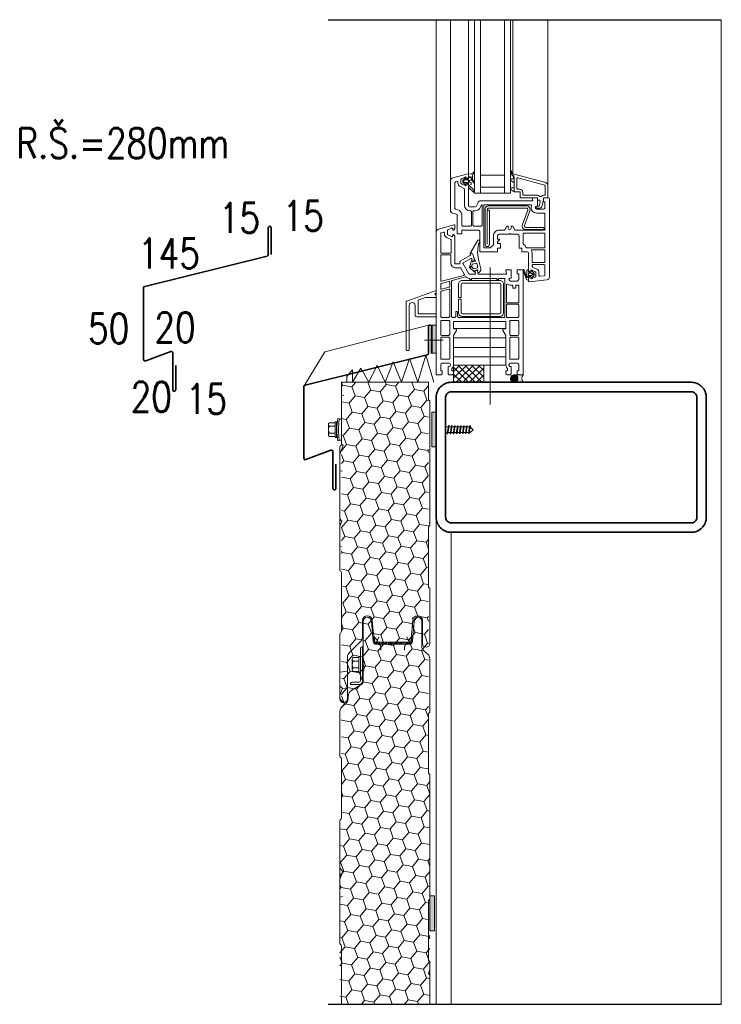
# Model space of a CAD drawing. Header units: millimetres. Extents: x -485339 to 350584, y -2181201 to -313328.
# Tile 3 of 115: x -317797 to -317330, y -1055267 to -1054611. Entities that reach past the tile are written whole.
import ezdxf

# ---------------------------------------------------------------- set-up
doc = ezdxf.new("R2010")
doc.units = ezdxf.units.MM
doc.header["$LTSCALE"] = 10
for name, pattern in [('4008$0$SLD', [0]), ('4014$0$SLD', [0]), ('AUSGEZOGEN', [0]), ('DE_FLG$0$SLD', [0]), ('DE_MITTE$0$SLD', [0])]:
    doc.linetypes.add(name, pattern=pattern)
doc.layers.get('Defpoints').update_dxf_attribs({"color": 201})
for name, color, linetype, lineweight in [('N_klemp', 220, 'Continuous', 35), ('N_popis', 10, 'Continuous', 18), ('N_čáry_plné', 10, 'Continuous', 18), ('N_šrary', 10, 'Continuous', 18), ('St_čáry_obrys', 5, 'Continuous', 35), ('St_čáry_plné', 250, 'Continuous', 18)]:
    doc.layers.add(name, color=color, linetype=linetype, lineweight=lineweight)
doc.styles.get("Standard").update_dxf_attribs({"font": 'simplex.shx', "width": 0.8})

# ---------------------------------------------------------------- blocks, each defined once
blk = doc.blocks.new('*X2639')
at = {"color": 0}
for p, q in [((144.05625, 175.3375), (144.05625, 175.3375)), ((144.1375, 175.175), (144.1375, 175.175)), ((144.21875, 175.3375), (144.21875, 175.3375)), ((144.21875, 175.0125), (144.21875, 175.0125)), ((144.21875, 174.6875), (144.21875, 174.6875)), ((144.3, 175.175), (144.3, 175.175)), ((144.3, 174.85), (144.3, 174.85)), ((144.38125, 175.3375), (144.38125, 175.3375)), ((144.38125, 175.0125), (144.38125, 175.0125)), ((144.38125, 174.6875), (144.38125, 174.6875)), ((144.4625, 175.175), (144.4625, 175.175)), ((144.4625, 174.85), (144.4625, 174.85)), ((144.54375, 175.3375), (144.54375, 175.3375)), ((144.54375, 175.0125), (144.54375, 175.0125)), ((144.54375, 174.6875), (144.54375, 174.6875)), ((144.625, 175.175), (144.625, 175.175)), ((144.625, 174.85), (144.625, 174.85)), ((144.70625, 175.3375), (144.70625, 175.3375)), ((144.70625, 174.6875), (144.70625, 174.6875)), ((143.975, 174.525), (143.975, 174.525)), ((144.1375, 174.525), (144.1375, 174.525)), ((144.3, 174.525), (144.3, 174.525)), ((144.4625, 174.525), (144.4625, 174.525)), ((144.625, 174.525), (144.625, 174.525)), ((144.7875, 174.525), (144.7875, 174.525))]:
    blk.add_line(p, q, dxfattribs=at)
blk = doc.blocks.new('*X2640')
at = {"color": 0}
for p, q in [((394.92, 631.63), (395.43, 632.13)), ((395.41, 631.13), (394.92, 631.62)), ((395.57, 631.15), (394.94, 631.78)), ((394.95, 631.47), (395.58, 632.11)), ((394.97, 631.85), (395.2, 632.08)), ((395, 631.35), (395.7, 632.05)), ((395.69, 631.21), (395, 631.9)), ((395.78, 631.29), (395.08, 631.99)), ((395.09, 631.26), (395.79, 631.97)), ((395.86, 631.39), (395.18, 632.07)), ((395.19, 631.19), (395.86, 631.86)), ((395.91, 631.52), (395.31, 632.12)), ((395.32, 631.14), (395.91, 631.73)), ((395.92, 631.68), (395.47, 632.13)), ((395.49, 631.14), (395.92, 631.56)), ((395.16, 631.2), (394.99, 631.37))]:
    blk.add_line(p, q, dxfattribs=at)

msp = doc.modelspace()

# ---------------------------------------------------------------- hatches: boundary and pattern name
at = {"layer": 'N_čáry_plné'}
for points in [[(-317522.33, -1054833.24), (-317519.67, -1054833.24), (-317519.67, -1054814.58), (-317522.33, -1054814.58)], [(-317519.67, -1054895.67), (-317519.67, -1054872.43), (-317522.67, -1054872.43), (-317522.67, -1054895.67)], [(-317520.83, -1055218.25), (-317520.83, -1055195.02), (-317523.83, -1055195.02), (-317523.83, -1055218.25)]]:
    msp.add_hatch(color=256, dxfattribs=at).paths.add_polyline_path(points)
h = msp.add_hatch(dxfattribs=at)
h.set_pattern_fill('LINE', color=256, scale=2, style=0)
h.set_pattern_definition([(360, (-320138.802, -1053883.2036), (-1e-14, -6.35), [])])
h.paths.add_polyline_path([(-317508.17, -1054836.16), (-317508.17, -1054821.47), (-317506.17, -1054818), (-317506.17, -1054817), (-317507.67, -1054817, -0.414214), (-317508.17, -1054816.5), (-317508.17, -1054812.5, -0.414214), (-317507.67, -1054812), (-317473.67, -1054812, -0.414214), (-317473.17, -1054812.5), (-317473.17, -1054816.5, -0.414214), (-317473.67, -1054817), (-317475.17, -1054817), (-317475.17, -1054818), (-317473.17, -1054821.47), (-317473.17, -1054836.16)])
h = msp.add_hatch(dxfattribs=at)
h.set_pattern_fill('NET', color=256, angle=45, style=0)
h.set_pattern_definition([(315, (-319931.4127, -1053833.7344), (-2.245064, -2.245064), []), (225, (-319931.4127, -1053833.7344), (-2.245064, 2.245064), [])])
h.paths.add_polyline_path([(-317508.17, -1054852.6), (-317508.17, -1054846.85), (-317508.17, -1054846.85), (-317508.17, -1054845), (-317508.17, -1054845), (-317508.17, -1054841.1), (-317488.03, -1054841.1), (-317488.03, -1054852.6)])
at = {"layer": 'N_čáry_plné', "linetype": 'AUSGEZOGEN'}
h = msp.add_hatch(dxfattribs=at)
h.set_pattern_fill('AR-SAND', color=256, scale=0.03, angle=270, style=0)
h.set_pattern_definition([(232.5, (-324385.9152, -1064618.4393), (-1.46823971, 0.04800094), [0, -1.15824, 0, -1.2954, 0, -1.23825]), (262.5, (-324385.9152, -1064618.4393), (-2.1504753, -1.34856985), [0, -0.62484, 0, -1.04394, 0, -0.40005, 0, 0]), (302.5, (-324385.9152, -1064617.502), (-0.00431155, -2.37297711), [0, -0.381, 0, -1.3716, 0, -1.7907, 0, 0]), (312.5, (-324385.9152, -1064617.502), (-0.66878797, -2.29066936), [0, -0.1905, 0, -0.89916, 0, -1.0287])])
h.paths.add_polyline_path([(-317537.82, -1055025.81, 0.835905), (-317536.47, -1055025.56), (-317536.27, -1055023.26), (-317535.34, -1055023.26), (-317535.53, -1055025.44, -0.388879), (-317537.52, -1055027.26), (-317538.83, -1055027.26), (-317558.5, -1055027.26), (-317559.67, -1055027.26, -0.388879), (-317561.66, -1055025.44), (-317561.85, -1055023.26), (-317561.04, -1055023.26), (-317560.65, -1055025.68, 0.771464), (-317559.31, -1055025.81)], flags=0)
at = {"layer": 'N_šrary', "lineweight": 0}
h = msp.add_hatch(dxfattribs=at)
h.set_pattern_fill('HONEY', color=253, scale=2, angle=350, style=0)
h.set_pattern_definition([(350, (-309335.549, -1036060.685), (10.3352303, 3.761715), [6.35, -12.7]), (110, (-309335.549, -1036060.685), (-8.4253559, 7.0697145), [6.35, -12.7]), (50, (-309335.549, -1036060.685), (1.9098744, 10.8314295), [-12.7, 6.35])])
h.paths.add_polyline_path([(-317582.83, -1054852.6), (-317582.83, -1055143.03, -0.267949), (-317583.33, -1055143.9, 0.267949), (-317583.83, -1055144.77), (-317583.83, -1055267.24), (-317523.83, -1055267.24), (-317523.83, -1055114.5, 0.267949), (-317524.33, -1055113.63, -0.267949), (-317524.83, -1055112.76), (-317524.83, -1054852.6)])

# ---------------------------------------------------------------- linework, layer by layer
at = {"layer": 'Defpoints', "ltscale": 0.25}
for p, q in [((-317591.66, -1054610.86), (-317329.67, -1054610.86)), ((-317591.66, -1055267.24), (-317329.67, -1055267.24))]:
    msp.add_line(p, q, dxfattribs=at)
at = {"layer": 'N_klemp', "lineweight": 35}
for points in [[(-317629.56, -1054767.44), (-317629.56, -1054749.61, 0.414214), (-317630.56, -1054748.61), (-317630.56, -1054748.61, 0.414214), (-317631.56, -1054749.61), (-317631.56, -1054767.44, -0.35658), (-317632.36, -1054768.42), (-317713.83, -1054788.66, 0.35658), (-317714.63, -1054789.64), (-317714.63, -1054837.38, 0.52344), (-317713.28, -1054838.31), (-317696.59, -1054832.07, -0.52344), (-317695.24, -1054833.01), (-317695.24, -1054857.52, 0.414214), (-317694.24, -1054858.52), (-317694.24, -1054858.52, 0.414214), (-317693.24, -1054857.52), (-317693.24, -1054841.41)], [(-317522.8, -1054833.28), (-317522.8, -1054815.44, 0.414214), (-317523.8, -1054814.44), (-317523.8, -1054814.44, 0.414214), (-317524.8, -1054815.44), (-317524.8, -1054833.28, -0.35658), (-317525.6, -1054834.26), (-317607.07, -1054854.5, 0.35658), (-317607.87, -1054855.48), (-317607.87, -1054903.22, 0.52344), (-317606.52, -1054904.15), (-317589.83, -1054897.91, -0.52344), (-317588.48, -1054898.84), (-317588.48, -1054923.36, 0.414214), (-317587.48, -1054924.36), (-317587.48, -1054924.36, 0.414214), (-317586.48, -1054923.36), (-317586.48, -1054907.25)]]:
    msp.add_lwpolyline(points, format="xyb", dxfattribs=at)
at = {"layer": 'N_klemp', "lineweight": 18}
msp.add_lwpolyline([(-317524.8, -1054814.44), (-317593.97, -1054832.18), (-317607.65, -1054854.84)], dxfattribs=at)
at = {"layer": 'N_čáry_plné', "linetype": 'Continuous'}
for p, q in [((-317494.18, -1054610.86), (-317494.18, -1054726.48)), ((-317490.18, -1054610.86), (-317490.18, -1054726.48)), ((-317474.18, -1054610.86), (-317474.18, -1054726.48)), ((-317470.18, -1054610.86), (-317470.18, -1054726.48)), ((-317490.18, -1054726.48), (-317494.18, -1054726.48)), ((-317470.18, -1054726.48), (-317474.18, -1054726.48))]:
    msp.add_line(p, q, dxfattribs=at)
at = {"layer": 'N_čáry_plné'}
for p, q in [((-317521.32, -1054763.61), (-317521.32, -1054763.61)), ((-317516.67, -1054788), (-317516.67, -1054787.15)), ((-317516.3, -1054786.67), (-317511.3, -1054785.33)), ((-317511.04, -1054789.09), (-317516.04, -1054790.43)), ((-317510.67, -1054785.82), (-317510.67, -1054788.61)), ((-317467.67, -1054847.6), (-317461.67, -1054847.6)), ((-317461.67, -1054852.6), (-317467.67, -1054852.6)), ((-317582.83, -1054861.48), (-317581.24, -1054861.2)), ((-317591.53, -1054880.72), (-317591.53, -1054887.65)), ((-317587.03, -1054879.56), (-317590.83, -1054879.56)), ((-317587.03, -1054881.87), (-317590.83, -1054881.87)), ((-317587.03, -1054889.03), (-317587.03, -1054879.33)), ((-317586.63, -1054878.93), (-317586.43, -1054878.93)), ((-317586.03, -1054879.33), (-317586.03, -1054889.03)), ((-317584.15, -1054876.97), (-317585.13, -1054876.78)), ((-317584.19, -1054877.18), (-317582.83, -1054877.18)), ((-317590.83, -1054886.49), (-317587.03, -1054886.49)), ((-317587.03, -1054888.8), (-317590.83, -1054888.8)), ((-317586.43, -1054889.43), (-317586.63, -1054889.43)), ((-317584.15, -1054891.39), (-317585.13, -1054891.58)), ((-317584.19, -1054891.18), (-317582.83, -1054891.18)), ((-317583.83, -1054900.49), (-317581.76, -1054894.8)), ((-317581.76, -1054894.8), (-317582.83, -1054893.52)), ((-317583.83, -1054911.92), (-317582.02, -1054911.6)), ((-317582.55, -1054945.19), (-317583.83, -1054943.66)), ((-317583.83, -1054948.72), (-317582.55, -1054945.19)), ((-317524.36, -1054946.1), (-317523.83, -1054946.01)), ((-317519.67, -1054942.6), (-317519.67, -1055267.24)), ((-317509.67, -1054952.6), (-317509.67, -1055267.24)), ((-317583.83, -1054962.17), (-317582.81, -1054961.99)), ((-317535.12, -1055010.27), (-317535.74, -1055009.53)), ((-317558.84, -1055024.78), (-317561.13, -1055022.05)), ((-317559.75, -1055027.26), (-317558.84, -1055024.78)), ((-317583.83, -1055045.93), (-317578.83, -1055045.05)), ((-317582.21, -1055056.82), (-317583.83, -1055054.88)), ((-317583.83, -1055061.28), (-317582.21, -1055056.82)), ((-317582.21, -1055056.82), (-317578.83, -1055056.22)), ((-317581.55, -1055066.16), (-317583.83, -1055063.44)), ((-317581.93, -1055178.62), (-317583.83, -1055176.35)), ((-317583.83, -1055183.86), (-317581.93, -1055178.62)), ((-317583.83, -1055195.71), (-317582.19, -1055195.42)), ((-317524, -1055196.33), (-317523.83, -1055195.87)), ((-317523.83, -1055196.53), (-317524, -1055196.33)), ((-317582.71, -1055229.02), (-317582.83, -1055228.88)), ((-317582.83, -1055229.34), (-317582.71, -1055229.02)), ((-317523.86, -1055239.28), (-317524.5, -1055238.51)), ((-317524.78, -1055246.73), (-317523.83, -1055244.11)), ((-317523.83, -1055247.86), (-317524.78, -1055246.73))]:
    msp.add_line(p, q, dxfattribs=at)
at = {"layer": 'N_čáry_plné', "linetype": 'AUSGEZOGEN'}
for p, q in [((-317582.83, -1054852.6), (-317582.83, -1054893.94)), ((-317524.83, -1054863.67), (-317524.83, -1054852.6)), ((-317523.83, -1054865.4), (-317523.83, -1054947.67)), ((-317523.83, -1054867.19), (-317523.83, -1054947.67)), ((-317582.83, -1054885.91), (-317582.83, -1054893.94)), ((-317583.83, -1054895.67), (-317583.83, -1054977.67)), ((-317583.83, -1054895.67), (-317583.83, -1054977.67)), ((-317524.83, -1054949.4), (-317524.83, -1054988.67)), ((-317524.83, -1054949.4), (-317524.83, -1054988.67)), ((-317582.83, -1054979.4), (-317582.83, -1055018.67)), ((-317582.83, -1054979.4), (-317582.83, -1055018.67)), ((-317523.83, -1054990.4), (-317523.83, -1055026.67)), ((-317568.83, -1055011.42), (-317568.83, -1055022.1)), ((-317568.33, -1055012.01), (-317568.33, -1055040.79)), ((-317562.83, -1055012.01), (-317561.66, -1055025.44)), ((-317562.33, -1055011.42), (-317561.74, -1055018.17)), ((-317535.33, -1055011.42), (-317535.75, -1055016.17)), ((-317534.33, -1055011.76), (-317535.53, -1055025.44)), ((-317529.33, -1055011.76), (-317529.33, -1055028.26)), ((-317528.83, -1055011.42), (-317528.83, -1055026.67)), ((-317561.74, -1055018.17), (-317560.55, -1055025.66)), ((-317535.75, -1055016.17), (-317536.58, -1055025.68)), ((-317583.83, -1055020.4), (-317583.83, -1055063.67)), ((-317577.37, -1055032.7), (-317570.3, -1055025.63)), ((-317561.85, -1055023.26), (-317560.93, -1055023.26)), ((-317561.21, -1055022.17), (-317560.65, -1055025.68)), ((-317559.96, -1055026.17), (-317559.87, -1055026.17)), ((-317559.42, -1055025.83), (-317557.79, -1055022.17)), ((-317559.41, -1055025.81), (-317537.72, -1055025.81)), ((-317537.72, -1055025.81), (-317539.34, -1055022.16)), ((-317536.17, -1055022.16), (-317536.48, -1055025.69)), ((-317536.37, -1055023.26), (-317535.34, -1055023.26)), ((-317570.22, -1055029.98), (-317570.22, -1055051.48)), ((-317569.22, -1055028.98), (-317568.72, -1055028.98)), ((-317568.72, -1055028.98), (-317568.72, -1055051.98)), ((-317559.67, -1055027.26), (-317558.5, -1055027.26)), ((-317558.5, -1055027.26), (-317538.83, -1055027.26)), ((-317556.5, -1055029.26), (-317556.5, -1055031.26)), ((-317540.83, -1055029.26), (-317540.83, -1055031.26)), ((-317537.52, -1055027.26), (-317538.83, -1055027.26)), ((-317578.83, -1055036.24), (-317578.83, -1055063.67)), ((-317523.83, -1055037.19), (-317523.83, -1055072.03)), ((-317568.33, -1055045.74), (-317568.33, -1055052.13)), ((-317568.12, -1055041.68), (-317567.78, -1055042.36)), ((-317567.78, -1055044.16), (-317568.12, -1055044.84)), ((-317571.22, -1055052.48), (-317575.72, -1055052.48)), ((-317576.72, -1055053.48), (-317576.72, -1055053.98)), ((-317570.72, -1055053.98), (-317576.72, -1055053.98)), ((-317575.9, -1055057.81), (-317569.3, -1055053.85)), ((-317578.33, -1055062.09), (-317578.33, -1055063.32)), ((-317583.83, -1055072.26), (-317583.83, -1055101.77)), ((-317580.91, -1055067.69), (-317581.26, -1055067.88)), ((-317524.83, -1055073.76), (-317524.83, -1055112.76)), ((-317524.83, -1055073.76), (-317524.83, -1055112.76)), ((-317524.83, -1055073.76), (-317524.83, -1055112.76)), ((-317582.83, -1055103.5), (-317582.83, -1055143.03)), ((-317582.83, -1055103.5), (-317582.83, -1055143.03)), ((-317582.83, -1055103.5), (-317582.83, -1055143.03)), ((-317523.83, -1055114.5), (-317523.83, -1055162.87)), ((-317523.83, -1055114.5), (-317523.83, -1055196.76)), ((-317523.83, -1055114.5), (-317523.83, -1055196.76)), ((-317523.83, -1055116.29), (-317523.83, -1055196.76)), ((-317523.83, -1055116.29), (-317523.83, -1055196.76)), ((-317582.83, -1055135), (-317582.83, -1055143.03)), ((-317582.83, -1055135), (-317582.83, -1055143.03)), ((-317583.83, -1055144.63), (-317583.83, -1055226.63)), ((-317583.83, -1055144.77), (-317583.83, -1055162.87)), ((-317583.83, -1055144.77), (-317583.83, -1055226.77)), ((-317583.83, -1055144.77), (-317583.83, -1055226.77)), ((-317583.83, -1055144.77), (-317583.83, -1055226.77)), ((-317583.83, -1055144.77), (-317583.83, -1055226.77)), ((-317524.83, -1055198.5), (-317524.83, -1055237.76)), ((-317524.83, -1055198.5), (-317524.83, -1055237.76)), ((-317524.83, -1055198.5), (-317524.83, -1055237.76)), ((-317524.83, -1055198.5), (-317524.83, -1055237.76)), ((-317524.83, -1055198.63), (-317524.83, -1055237.63)), ((-317582.83, -1055228.36), (-317582.83, -1055267.24)), ((-317582.83, -1055228.5), (-317582.83, -1055267.24)), ((-317582.83, -1055228.5), (-317582.83, -1055267.24)), ((-317582.83, -1055228.5), (-317582.83, -1055267.24)), ((-317582.83, -1055228.5), (-317582.83, -1055267.24)), ((-317523.83, -1055239.36), (-317523.83, -1055267.24)), ((-317523.83, -1055239.5), (-317523.83, -1055267.24)), ((-317523.83, -1055239.5), (-317523.83, -1055267.24)), ((-317523.83, -1055241.15), (-317523.83, -1055267.24)), ((-317582.83, -1055259.87), (-317582.83, -1055267.24))]:
    msp.add_line(p, q, dxfattribs=at)
at = {"layer": 'N_čáry_plné', "ltscale": 0.5}
for p, q in [((-317512.38, -1054886.95), (-317511.53, -1054881.43)), ((-317511.87, -1054886.94), (-317511.02, -1054881.44)), ((-317511.53, -1054881.43), (-317511.02, -1054881.44)), ((-317510.34, -1054886.9), (-317509.51, -1054881.48)), ((-317509.84, -1054886.89), (-317509.01, -1054881.5)), ((-317507.9, -1054884.18), (-317507.5, -1054881.54)), ((-317507.5, -1054881.54), (-317506.99, -1054881.55)), ((-317507.4, -1054884.18), (-317506.99, -1054881.55)), ((-317506.28, -1054886.79), (-317505.48, -1054881.59)), ((-317505.77, -1054886.78), (-317504.98, -1054881.61)), ((-317505.48, -1054881.59), (-317504.98, -1054881.61)), ((-317504.25, -1054886.74), (-317503.47, -1054881.65)), ((-317503.74, -1054886.72), (-317502.96, -1054881.66)), ((-317503.47, -1054881.65), (-317502.96, -1054881.66)), ((-317502.23, -1054886.74), (-317501.44, -1054881.65)), ((-317501.72, -1054886.72), (-317500.94, -1054881.66)), ((-317500.2, -1054886.74), (-317499.42, -1054881.65)), ((-317499.69, -1054886.72), (-317498.92, -1054881.66)), ((-317499.42, -1054881.65), (-317498.92, -1054881.66)), ((-317498.18, -1054886.74), (-317497.4, -1054881.65)), ((-317497.67, -1054886.72), (-317496.89, -1054881.66)), ((-317497.4, -1054881.65), (-317496.89, -1054881.66)), ((-317513.37, -1054882.28), (-317511.66, -1054882.28)), ((-317513.37, -1054886.08), (-317512.24, -1054886.08)), ((-317511.87, -1054886.08), (-317510.22, -1054886.08)), ((-317511.15, -1054882.28), (-317509.64, -1054882.28)), ((-317509.71, -1054886.08), (-317508.2, -1054886.08)), ((-317509.13, -1054882.28), (-317507.61, -1054882.28)), ((-317508.31, -1054886.84), (-317507.8, -1054886.83)), ((-317507.8, -1054886.83), (-317507.4, -1054884.18)), ((-317507.69, -1054886.08), (-317506.17, -1054886.08)), ((-317507.11, -1054882.28), (-317505.59, -1054882.28)), ((-317506.28, -1054886.79), (-317505.77, -1054886.78)), ((-317505.67, -1054886.08), (-317504.15, -1054886.08)), ((-317505.08, -1054882.28), (-317503.57, -1054882.28)), ((-317503.64, -1054886.08), (-317502.13, -1054886.08)), ((-317503.06, -1054882.28), (-317501.54, -1054882.28)), ((-317501.62, -1054886.08), (-317500.1, -1054886.08)), ((-317501.04, -1054882.28), (-317499.52, -1054882.28)), ((-317500.2, -1054886.74), (-317499.69, -1054886.72)), ((-317499.6, -1054886.08), (-317498.08, -1054886.08)), ((-317499.01, -1054882.28), (-317497.5, -1054882.28)), ((-317498.18, -1054886.74), (-317497.67, -1054886.72)), ((-317497.57, -1054886.08), (-317497.07, -1054886.08)), ((-317497.07, -1054886.08), (-317495.07, -1054884.18)), ((-317495.07, -1054884.18), (-317497, -1054882.35)), ((-317575.72, -1055044.19), (-317575.72, -1055037.27)), ((-317571.22, -1055036.11), (-317575.02, -1055036.11)), ((-317575.02, -1055038.42), (-317571.22, -1055038.42)), ((-317571.22, -1055035.88), (-317571.22, -1055045.58)), ((-317570.62, -1055035.48), (-317570.82, -1055035.48)), ((-317570.22, -1055045.58), (-317570.22, -1055035.88)), ((-317571.22, -1055043.04), (-317575.02, -1055043.04)), ((-317571.22, -1055045.35), (-317575.02, -1055045.35)), ((-317570.82, -1055045.98), (-317570.62, -1055045.98))]:
    msp.add_line(p, q, dxfattribs=at)
at = {"layer": 'N_čáry_plné'}
for points in [[(-317519.67, -1054752.33), (-317519.67, -1054610.86)], [(-317510.17, -1054718.26), (-317510.17, -1054610.86)], [(-317498.17, -1054713.9), (-317498.17, -1054610.86)], [(-317468.67, -1054713.6), (-317468.67, -1054610.86)], [(-317445.17, -1054721.43), (-317445.17, -1054610.86)], [(-317516.67, -1054788), (-317516.67, -1054789.95)], [(-317527.55, -1054824.5), (-317515.01, -1054824.5)], [(-317532.01, -1054852.6), (-317526.59, -1054834.46)], [(-317521.17, -1054852.6), (-317526.59, -1054834.46)], [(-317564.51, -1054852.6), (-317559.09, -1054841.07)], [(-317553.68, -1054852.6), (-317559.09, -1054841.07)], [(-317553.68, -1054852.6), (-317548.26, -1054838.87)], [(-317542.84, -1054852.6), (-317548.26, -1054838.87)], [(-317542.84, -1054852.6), (-317537.42, -1054836.66)], [(-317532.01, -1054852.6), (-317537.42, -1054836.66)], [(-317508.17, -1054841.1), (-317473.17, -1054841.1)], [(-317575.35, -1054852.6), (-317569.93, -1054843.27)], [(-317564.51, -1054852.6), (-317569.93, -1054843.27)], [(-317582.83, -1054852.6), (-317524.83, -1054852.6)]]:
    msp.add_lwpolyline(points, dxfattribs=at)
for points in [[(-317468.67, -1054713.6, -0.07144), (-317469.61, -1054711.46, 0.40386), (-317469.85, -1054711.32), (-317469.92, -1054711.33, 0.410765), (-317470.15, -1054711.69, 0.058815), (-317469.26, -1054714.22, 0.063292), (-317469.19, -1054714.32), (-317468.85, -1054714.75, 0.053572), (-317468.54, -1054715.05, -0.227931), (-317468.17, -1054715.83), (-317468.17, -1054716.61, -0.414214), (-317468.47, -1054716.91), (-317469.42, -1054716.91, 0.767327), (-317469.79, -1054718.31), (-317467.92, -1054719.4, -0.267927), (-317467.67, -1054719.83), (-317467.67, -1054722.41, -0.414214), (-317468.17, -1054722.91), (-317469.42, -1054722.91, 0.767327), (-317469.79, -1054724.31), (-317467.67, -1054725.55)], [(-317500.08, -1054716.69, 0.548619), (-317500.48, -1054716.56), (-317500.58, -1054716.64), (-317501.8, -1054717.67), (-317501.9, -1054717.75, 0.221695), (-317501.97, -1054717.9), (-317501.97, -1054719.3, 0.221694), (-317501.9, -1054719.46), (-317501.8, -1054719.54), (-317500.58, -1054720.56), (-317500.48, -1054720.64, 0.548619), (-317500.08, -1054720.52), (-317499.97, -1054720.1), (-317498.17, -1054720.1), (-317498.17, -1054722.63, 0.303346), (-317498.04, -1054722.82), (-317494.8, -1054725.73, 0.070456), (-317494.67, -1054725.76, 0.565003), (-317494.21, -1054725.15, 0.088529), (-317497.1, -1054721.97, -0.282029), (-317497.37, -1054721.53), (-317497.37, -1054721.07), (-317496.47, -1054720.74), (-317496.47, -1054719.3), (-317497.37, -1054719.07), (-317497.37, -1054718.14), (-317496.47, -1054717.9), (-317496.47, -1054716.3), (-317497.37, -1054716.07), (-317497.37, -1054715.7), (-317496.47, -1054715.7, 0.151253), (-317494.62, -1054719.68, 0.881616), (-317494.22, -1054719.33, -0.385228), (-317494.21, -1054712.59, 0.856923), (-317494.53, -1054712.27), (-317495.27, -1054713.08, -0.184411), (-317496.56, -1054713.7), (-317497.99, -1054713.83, 0.388886), (-317498.17, -1054714.02), (-317498.17, -1054714.7), (-317498.17, -1054717.1), (-317499.97, -1054717.1), (-317500.08, -1054716.69)], [(-317485.64, -1054737.9), (-317484.14, -1054737.9), (-317484.14, -1054760.6, -1), (-317487.14, -1054760.6), (-317487.14, -1054737.4, -0.414214), (-317484.64, -1054734.9), (-317459.54, -1054734.9, -0.522229), (-317457.2, -1054738.26), (-317460.78, -1054747.95, 0.522229), (-317459.84, -1054749.3), (-317447.84, -1054749.3), (-317447.84, -1054750.8), (-317459.84, -1054750.8, -0.522229), (-317462.19, -1054747.43), (-317458.61, -1054737.74, 0.522229), (-317459.54, -1054736.4), (-317484.64, -1054736.4, 0.414214), (-317485.64, -1054737.4), (-317485.64, -1054760.6)], [(-317496.69, -1054767.01, -0.707107), (-317495.28, -1054767.12), (-317494.44, -1054770.26), (-317493.61, -1054771.45, -0.520567), (-317493.75, -1054771.83), (-317495.45, -1054772.29), (-317495.63, -1054771.61, 0.745504), (-317496.2, -1054771.6), (-317497.56, -1054775.73, 0.297935), (-317497.45, -1054776.16), (-317494.2, -1054779.06, 0.745504), (-317493.71, -1054778.76), (-317493.9, -1054778.08), (-317492.23, -1054777.64, -0.606815), (-317491.94, -1054777.97), (-317492.17, -1054778.62, 0.153915), (-317492.18, -1054778.71), (-317492.03, -1054779.24, 0.414214), (-317491.54, -1054779.52, 0.425542), (-317490.03, -1054777.05), (-317491.49, -1054770.67, -0.153081), (-317490.67, -1054758.54, 0.708308), (-317491.83, -1054757.9), (-317496.81, -1054766.21, 0.282029), (-317497.01, -1054766.86), (-317496.97, -1054766.99, 0.707107), (-317496.69, -1054767.01)]]:
    msp.add_lwpolyline(points, format="xyb", dxfattribs=at)
at = {"layer": 'N_čáry_plné', "linetype": 'Continuous'}
for points in [[(-317478.77, -1054763.1), (-317476.92, -1054763.1), (-317476.92, -1054760.1), (-317478.77, -1054760.1), (-317478.77, -1054759.39, -0.176327), (-317478.53, -1054758.75), (-317477.52, -1054757.53, 0.63707), (-317477.67, -1054757.2), (-317478.77, -1054757.2), (-317478.77, -1054754.9, -0.414214), (-317477.77, -1054753.9), (-317471.17, -1054753.9, -0.99998), (-317470.17, -1054753.9), (-317465.42, -1054753.9, -0.414214), (-317464.42, -1054754.9), (-317464.42, -1054763.1), (-317462.57, -1054763.1), (-317462.57, -1054765.6), (-317459.17, -1054765.6, -0.414214), (-317458.17, -1054766.6), (-317458.17, -1054778.1), (-317457.17, -1054779.1), (-317456.67, -1054779.1), (-317456.67, -1054778.2, -0.54862), (-317455.96, -1054777.75), (-317453.46, -1054778.91, -0.291474), (-317453.17, -1054779.37), (-317453.17, -1054781.84, -0.291474), (-317453.46, -1054782.29), (-317455.96, -1054783.46, -0.546634), (-317456.67, -1054783), (-317456.67, -1054782.1), (-317457.17, -1054782.1), (-317458.17, -1054783.1), (-317458.17, -1054785.1, 0.445229), (-317457.62, -1054785.6), (-317445.96, -1054784.37, 0.383864), (-317444.17, -1054782.39), (-317444.17, -1054730.6, 0.414213), (-317445.17, -1054729.6), (-317448.17, -1054729.6), (-317448.17, -1054732.2), (-317447.17, -1054732.2), (-317447.17, -1054736.1, -0.414215), (-317448.17, -1054737.1), (-317452.67, -1054737.1, -0.999998), (-317452.67, -1054735.1), (-317452.17, -1054735.1), (-317452.17, -1054729.6), (-317455.67, -1054729.6), (-317455.32, -1054731.6), (-317490.53, -1054731.6, 0.291474), (-317491.44, -1054732.18), (-317492.76, -1054735.02, -0.291474), (-317493.67, -1054735.6), (-317497.17, -1054735.6, -0.414214), (-317498.17, -1054734.6), (-317498.17, -1054721.1), (-317499.17, -1054720.1), (-317499.67, -1054720.1), (-317499.67, -1054721, -0.548619), (-317500.38, -1054721.46), (-317502.88, -1054720.29, -0.291473), (-317503.17, -1054719.84), (-317503.17, -1054717.37, -0.291474), (-317502.88, -1054716.92), (-317500.38, -1054715.75, -0.546633), (-317499.67, -1054716.2), (-317499.67, -1054717.1), (-317499.17, -1054717.1), (-317498.17, -1054716.1), (-317498.17, -1054713.9, 0.493145), (-317498.55, -1054713.61), (-317508.69, -1054716.33, 0.339454), (-317510.17, -1054718.26), (-317510.17, -1054737.86, 0.339454), (-317508.69, -1054739.79), (-317506.04, -1054740.5, -0.339454), (-317505.67, -1054740.99), (-317505.67, -1054753.6), (-317502.67, -1054753.6), (-317502.67, -1054751.1), (-317491.67, -1054751.1, -0.414214), (-317490.67, -1054752.1), (-317490.67, -1054765.6), (-317478.77, -1054765.6)], [(-317502.67, -1054747.9, 0.414214), (-317502.17, -1054748.4), (-317496.67, -1054748.4, 0.414214), (-317496.17, -1054747.9), (-317496.17, -1054738.8, 0.414214), (-317496.67, -1054738.3), (-317497.17, -1054738.3, -0.414213), (-317500.87, -1054734.6), (-317500.87, -1054723.75, 0.291473), (-317501.16, -1054723.3), (-317503.72, -1054722.1, -0.291473), (-317505.17, -1054719.84), (-317505.17, -1054719.14, 0.493145), (-317505.8, -1054718.66), (-317506.8, -1054718.93, 0.339454), (-317507.17, -1054719.41), (-317507.17, -1054736.71, 0.339454), (-317506.8, -1054737.19), (-317505.26, -1054737.61, -0.339454), (-317502.67, -1054740.99)], [(-317489.53, -1054734.47, -0.802585), (-317488.97, -1054734.6), (-317488.97, -1054747.9, -0.414214), (-317489.47, -1054748.4), (-317494.67, -1054748.4, -0.414214), (-317495.17, -1054747.9), (-317495.17, -1054738.8, -0.414214), (-317494.67, -1054738.3), (-317493.67, -1054738.3, 0.291474), (-317490.32, -1054736.17)], [(-317481.47, -1054754.9, -0.414214), (-317477.77, -1054751.2), (-317474.46, -1054751.2, 0.267949), (-317474.02, -1054750.95), (-317472.67, -1054748.6), (-317471.67, -1054748.6), (-317471.67, -1054749.7, 0.999998), (-317469.67, -1054749.7), (-317469.67, -1054748.6), (-317468.67, -1054748.6), (-317467.31, -1054750.95, 0.267949), (-317466.88, -1054751.2), (-317447.67, -1054751.2, 0.414214), (-317447.17, -1054750.7), (-317447.17, -1054740.3, 0.414214), (-317447.67, -1054739.8), (-317452.67, -1054739.8, -0.509683), (-317456.19, -1054734.96, 0.509693), (-317456.66, -1054734.3), (-317487.47, -1054734.3, 0.414214), (-317487.97, -1054734.8), (-317487.97, -1054762.4, 0.414214), (-317487.47, -1054762.9), (-317483.59, -1054762.9, 0.198912), (-317483.38, -1054762.81), (-317481.56, -1054760.99, 0.198912), (-317481.47, -1054760.78)], [(-317516.17, -1054766.6), (-317510.17, -1054766.6, 0.414214), (-317509.67, -1054766.1), (-317509.67, -1054757.85, 0.291473), (-317509.96, -1054757.39), (-317512.72, -1054756.1, -0.291473), (-317514.17, -1054753.84), (-317514.17, -1054753.08, 0.493145), (-317514.8, -1054752.6), (-317516.3, -1054753, 0.339454), (-317516.67, -1054753.49), (-317516.67, -1054766.1, 0.414214)], [(-317461.43, -1054760.65, -0.291705), (-317461.72, -1054760.2), (-317461.72, -1054753.7, -0.414214), (-317461.22, -1054753.2), (-317447.67, -1054753.2, -0.414214), (-317447.17, -1054753.7), (-317447.17, -1054762.4, -0.414214), (-317447.67, -1054762.9), (-317459.45, -1054762.9, -0.351), (-317459.93, -1054762.51, 0.232768)], [(-317503.67, -1054776.3), (-317506.67, -1054776.3, -0.414214), (-317509.87, -1054773.1), (-317509.87, -1054768.1), (-317509.87, -1054768.1, 0.414214), (-317510.37, -1054767.6), (-317516.17, -1054767.6, 0.414214), (-317516.67, -1054768.1), (-317516.67, -1054784.77, 0.493145), (-317516.04, -1054785.26), (-317501.23, -1054781.29, 0.493145), (-317500.93, -1054780.56), (-317503.24, -1054776.55, 0.267949)], [(-317455.17, -1054772.8), (-317447.67, -1054772.8, 0.414213), (-317447.17, -1054772.3), (-317447.17, -1054764.7, 0.414214), (-317447.67, -1054764.2), (-317455.62, -1054764.2, 0.559436), (-317456.07, -1054764.93, -0.117902), (-317455.67, -1054766.6), (-317455.67, -1054772.3, 0.414214)], [(-317451.17, -1054779.37, 0.291474), (-317452.61, -1054777.1), (-317455.38, -1054775.81, -0.291473), (-317455.67, -1054775.36), (-317455.67, -1054774.6, -0.414214), (-317455.17, -1054774.1), (-317447.67, -1054774.1, -0.407129), (-317447.17, -1054774.59), (-317447.17, -1054781.03, -0.383864), (-317447.62, -1054781.53), (-317450.62, -1054781.85, -0.435959), (-317451.17, -1054781.37)], [(-317506.67, -1054808.8, -0.414214), (-317507.17, -1054809.3), (-317508.87, -1054809.3, -0.414214), (-317509.37, -1054808.8), (-317509.37, -1054785.2, -0.339454), (-317509, -1054784.72), (-317500.13, -1054782.34, -0.257005), (-317499.66, -1054782.46, 0.176272), (-317497.65, -1054783.3, -0.401872), (-317497.17, -1054783.8, 1.002105), (-317496.17, -1054783.8, -0.414214), (-317495.67, -1054783.3), (-317479.67, -1054783.3, -0.414214), (-317479.17, -1054783.8, 1), (-317478.17, -1054783.8, -0.414214), (-317477.67, -1054783.3), (-317474.37, -1054783.3, -0.414214), (-317473.87, -1054783.8), (-317473.87, -1054808.8, -0.414214), (-317474.37, -1054809.3), (-317504.87, -1054809.3, -0.414214), (-317505.37, -1054808.8), (-317505.37, -1054805.3), (-317506.67, -1054805.3)], [(-317465.17, -1054787.8), (-317466.17, -1054787.8, 0.414214), (-317466.67, -1054788.3), (-317466.67, -1054789.3, -0.414214), (-317467.17, -1054789.8), (-317468.17, -1054789.8, -0.414214), (-317468.67, -1054789.3), (-317468.67, -1054788.3, 0.414214), (-317469.17, -1054787.8), (-317470.17, -1054787.8, -0.138709), (-317472.11, -1054787.25, 0.586627), (-317472.87, -1054787.68), (-317472.87, -1054799.1, 0.414214), (-317472.37, -1054799.6), (-317465.17, -1054799.6, 0.414214), (-317464.67, -1054799.1), (-317464.67, -1054788.3, 0.414214)], [(-317516.67, -1054808.8, 0.414214), (-317516.17, -1054809.3), (-317511.17, -1054809.3, 0.414214), (-317510.67, -1054808.8), (-317510.67, -1054790.99, 0.493145), (-317511.3, -1054790.51), (-317516.3, -1054791.85, 0.339454), (-317516.67, -1054792.33)], [(-317472.37, -1054809.3), (-317465.17, -1054809.3, 0.414214), (-317464.67, -1054808.8), (-317464.67, -1054801.1, 0.414214), (-317465.17, -1054800.6), (-317472.37, -1054800.6, 0.414214), (-317472.87, -1054801.1), (-317472.87, -1054808.8, 0.414214)], [(-317511.17, -1054821.3, 0.414214), (-317510.67, -1054820.8), (-317510.67, -1054811.8, 0.414214), (-317511.17, -1054811.3), (-317516.17, -1054811.3, 0.414214), (-317516.67, -1054811.8), (-317516.67, -1054820.8, 0.414213), (-317516.17, -1054821.3)], [(-317465.17, -1054821.3, 0.414213), (-317464.67, -1054820.8), (-317464.67, -1054811.8, 0.414214), (-317465.17, -1054811.3), (-317470.17, -1054811.3, 0.414214), (-317470.67, -1054811.8), (-317470.67, -1054820.8, 0.414214), (-317470.17, -1054821.3)], [(-317516.67, -1054836.7, 0.414214), (-317516.17, -1054837.2), (-317511.17, -1054837.2, 0.414214), (-317510.67, -1054836.7), (-317510.67, -1054823.1, 0.414214), (-317511.17, -1054822.6), (-317516.17, -1054822.6, 0.414214), (-317516.67, -1054823.1)], [(-317470.17, -1054837.2, -0.414214), (-317470.67, -1054836.7), (-317470.67, -1054823.1, -0.414214), (-317470.17, -1054822.6), (-317465.17, -1054822.6, -0.414214), (-317464.67, -1054823.1), (-317464.67, -1054836.7, -0.414214), (-317465.17, -1054837.2)]]:
    msp.add_lwpolyline(points, format="xyb", close=True, dxfattribs=at)
at = {"layer": 'N_čáry_plné'}
for points in [[(-317500.97, -1054719.5, -0.414214), (-317501.27, -1054719.2), (-317501.27, -1054718, -0.414214), (-317500.97, -1054717.7), (-317498.47, -1054717.7, -0.414214), (-317498.17, -1054718), (-317498.17, -1054719.2, -0.414214), (-317498.47, -1054719.5)], [(-317458.17, -1054784.3, -0.414214), (-317458.37, -1054784.5), (-317458.62, -1054784.5, -0.149964), (-317459.51, -1054784.01), (-317461.77, -1054778.16, -0.865088), (-317461.1, -1054777.59), (-317459.4, -1054782.2, 4.419361), (-317459.17, -1054782.09), (-317459.17, -1054778.1, -0.414214), (-317458.67, -1054777.6), (-317458.37, -1054777.6, -0.414214), (-317458.17, -1054777.8), (-317458.17, -1054779.1), (-317456.67, -1054779.1), (-317456.67, -1054778.55, -0.641722), (-317456.17, -1054778.33), (-317454.59, -1054779.69, -0.458292), (-317454.59, -1054781.51), (-317456.17, -1054782.88, -0.641722), (-317456.67, -1054782.65), (-317456.67, -1054782.1), (-317458.17, -1054782.1)], [(-317519.67, -1054794.56, -1), (-317519.67, -1054792.94), (-317519.67, -1054791.42), (-317539.34, -1054798.42, 0.317227), (-317539.67, -1054798.89), (-317539.67, -1054830.92, 0.414214), (-317539.17, -1054831.42), (-317538.17, -1054831.42, 0.414214), (-317537.67, -1054830.92), (-317537.67, -1054801.36, -1), (-317533.67, -1054801.36), (-317533.67, -1054807.91, 0.414214), (-317532.67, -1054808.91), (-317520.17, -1054808.91, 0.414214), (-317519.67, -1054808.41), (-317519.67, -1054807.41, 0.414214), (-317520.17, -1054806.91), (-317531.17, -1054806.91, -0.414214), (-317531.67, -1054806.41), (-317531.67, -1054798.17, -0.317227), (-317531.34, -1054797.7), (-317526.8, -1054796.08), (-317520.17, -1054796.08, 0.414214), (-317519.67, -1054795.58)]]:
    msp.add_lwpolyline(points, format="xyb", close=True, dxfattribs=at)
at = {"layer": 'N_čáry_plné', "linetype": 'Continuous'}
for points in [[(-317474.18, -1054722.48), (-317474.18, -1054714.48), (-317490.18, -1054714.48), (-317490.18, -1054722.48)], [(-317474.18, -1054726.48), (-317474.18, -1054722.48), (-317490.18, -1054722.48), (-317490.18, -1054726.48)]]:
    msp.add_lwpolyline(points, close=True, dxfattribs=at)
at = {"layer": 'N_čáry_plné', "linetype": '4008$0$SLD'}
for points in [[(-317467.67, -1054725.6), (-317464.17, -1054725.6, -0.414214), (-317463.67, -1054726.1), (-317463.67, -1054729.6), (-317452.17, -1054729.6), (-317452.17, -1054731.1), (-317451.34, -1054731.1, -0.493145), (-317450.37, -1054732.36), (-317451.04, -1054734.88, -0.339454), (-317451.33, -1054735.1), (-317452.32, -1054735.1, 0.999999), (-317452.32, -1054736.6), (-317450.87, -1054736.6, 0.339454), (-317449.32, -1054735.42), (-317448.17, -1054731.1), (-317448.17, -1054729.6), (-317445.17, -1054729.6), (-317445.17, -1054721.43, 0.339454), (-317446.65, -1054719.5), (-317468.67, -1054713.6), (-317468.67, -1054713.83, 0.23607), (-317468.27, -1054714.63, -0.23607), (-317467.67, -1054715.83)], [(-317464.17, -1054723.8, -0.414214), (-317461.87, -1054726.1), (-317461.87, -1054727.3, 0.414214), (-317461.37, -1054727.8), (-317452.22, -1054727.8, -0.230961), (-317450.96, -1054728.42, 0.487948), (-317449.38, -1054728.42, -0.230959), (-317448.12, -1054727.8), (-317447.47, -1054727.8, 0.414214), (-317446.97, -1054727.3), (-317446.97, -1054721.66, 0.339454), (-317447.34, -1054721.18), (-317465.24, -1054716.38, 0.493145), (-317465.87, -1054716.87), (-317465.87, -1054723.3, 0.414214), (-317465.37, -1054723.8)]]:
    msp.add_lwpolyline(points, format="xyb", close=True, dxfattribs=at)
at = {"layer": 'N_čáry_plné', "linetype": 'Continuous'}
msp.add_lwpolyline([(-317519.67, -1054790.87), (-317519.67, -1054847.6), (-317516.42, -1054847.6), (-317515.67, -1054846.85), (-317515.67, -1054845), (-317516.67, -1054845), (-317516.67, -1054840.9, -0.414213), (-317515.67, -1054839.9), (-317511.17, -1054839.9, -0.414213), (-317510.17, -1054840.9), (-317510.17, -1054841.1, -0.414213), (-317511.17, -1054842.1), (-317511.67, -1054842.1), (-317511.67, -1054846.85), (-317510.92, -1054847.6), (-317508.92, -1054847.6), (-317508.17, -1054846.85), (-317508.17, -1054845), (-317509.17, -1054845), (-317509.17, -1054843.34, 0.213422), (-317508.17, -1054841.1), (-317508.17, -1054821.47), (-317506.17, -1054818), (-317506.17, -1054817), (-317507.67, -1054817, -0.414213), (-317508.17, -1054816.5), (-317508.17, -1054812.5, -0.414214), (-317507.67, -1054812), (-317473.67, -1054812, -0.414213), (-317473.17, -1054812.5), (-317473.17, -1054816.5, -0.414213), (-317473.67, -1054817), (-317475.17, -1054817), (-317475.17, -1054818), (-317473.17, -1054821.47), (-317473.17, -1054841.1, 0.213422), (-317472.17, -1054843.34), (-317472.17, -1054845), (-317473.17, -1054845), (-317473.17, -1054846.85), (-317472.42, -1054847.6), (-317470.42, -1054847.6), (-317469.67, -1054846.85), (-317469.67, -1054842.1), (-317470.17, -1054842.1, -0.414214), (-317471.17, -1054841.1), (-317471.17, -1054840.9, -0.414213), (-317470.17, -1054839.9), (-317465.67, -1054839.9, -0.414213), (-317464.67, -1054840.9), (-317464.67, -1054845), (-317465.67, -1054845), (-317465.67, -1054846.85), (-317464.92, -1054847.6), (-317461.67, -1054847.6), (-317461.67, -1054778.6, 0.414214), (-317462.67, -1054777.6), (-317465.67, -1054777.6), (-317465.67, -1054780.2), (-317464.67, -1054780.2), (-317464.67, -1054784.1, -0.414213), (-317465.67, -1054785.1), (-317470.17, -1054785.1, -1), (-317470.17, -1054783.1), (-317469.67, -1054783.1), (-317469.67, -1054777.6), (-317473.17, -1054777.6), (-317472.91, -1054780.6), (-317491.28, -1054780.6, -0.339454), (-317491.77, -1054780.23), (-317492.15, -1054778.81, 0.267949), (-317492.86, -1054778.11), (-317493.4, -1054777.96), (-317493.7, -1054778.04, 0.414214), (-317493.84, -1054778.29), (-317493.39, -1054779.97, -0.493145), (-317493.87, -1054780.6), (-317497.5, -1054780.6, -0.267949), (-317497.93, -1054780.35), (-317501.8, -1054773.65, -0.414214), (-317501.62, -1054772.96), (-317496.68, -1054770.11, -0.493145), (-317495.95, -1054770.42), (-317495.5, -1054772.1, 0.414214), (-317495.25, -1054772.25), (-317494.95, -1054772.16), (-317494.55, -1054771.77, 0.267949), (-317494.29, -1054770.8), (-317495.26, -1054767.18, 0.8391), (-317496.81, -1054767.32), (-317496.84, -1054767.65, -0.244698), (-317497.09, -1054768.04), (-317503.62, -1054771.81, 0.267949), (-317503.87, -1054772.24), (-317503.87, -1054773.1, -0.414214), (-317504.37, -1054773.6), (-317506.67, -1054773.6, -0.414214), (-317507.17, -1054773.1), (-317507.17, -1054755.1), (-317508.17, -1054754.1), (-317508.67, -1054754.1), (-317508.67, -1054755, -0.548619), (-317509.38, -1054755.46), (-317511.88, -1054754.29, -0.291473), (-317512.17, -1054753.84), (-317512.17, -1054751.37, -0.291474), (-317511.88, -1054750.91), (-317509.38, -1054749.75, -0.546633), (-317508.67, -1054750.2), (-317508.67, -1054751.1), (-317508.17, -1054751.1), (-317507.17, -1054750.1), (-317507.17, -1054748.1, 0.493145), (-317507.8, -1054747.62), (-317518.19, -1054750.4, 0.339454), (-317519.67, -1054752.33), (-317519.67, -1054847.6)], format="xyb", dxfattribs=at)
at = {"layer": 'N_čáry_plné', "linetype": 'DE_MITTE$0$SLD'}
msp.add_lwpolyline([(-317495.49, -1054776.24), (-317494.96, -1054776.76, 0.267949), (-317494.67, -1054776.84), (-317492.23, -1054776.19, 0.414214), (-317492.02, -1054775.82), (-317492.69, -1054773.31, 0.414214), (-317493.06, -1054773.1), (-317495.5, -1054773.75, 0.267949), (-317495.71, -1054773.96), (-317495.9, -1054774.68, 0.131653), (-317495.9, -1054774.84), (-317495.57, -1054776.1, 0.131653)], format="xyb", close=True, dxfattribs=at)
at = {"layer": 'N_čáry_plné', "ltscale": 0.25}
msp.add_lwpolyline([(-317483.65, -1054776.13), (-317483.65, -1054867.42)], dxfattribs=at)
at = {"layer": 'N_čáry_plné', "linetype": 'DE_FLG$0$SLD'}
msp.add_lwpolyline([(-317455.97, -1054781.35), (-317457.87, -1054781.35, -0.414214), (-317458.17, -1054781.05), (-317458.17, -1054780.15, -0.414214), (-317457.87, -1054779.85), (-317455.97, -1054779.85, -0.414214), (-317455.67, -1054780.15), (-317455.67, -1054781.05, -0.414214)], format="xyb", close=True, dxfattribs=at)
at = {"layer": 'N_čáry_plné', "linetype": '4014$0$SLD'}
msp.add_lwpolyline([(-317476.6, -1054787.45, 0.414214), (-317477.6, -1054786.45), (-317502, -1054786.45, 0.414214), (-317503, -1054787.45), (-317503, -1054796.15), (-317504.8, -1054796.15), (-317504.8, -1054787.15, -0.414214), (-317502.3, -1054784.65), (-317477.3, -1054784.65, -0.414214), (-317474.8, -1054787.15), (-317474.8, -1054806.15, -0.414214), (-317477.3, -1054808.65), (-317502.3, -1054808.65, -0.414214), (-317504.8, -1054806.15), (-317504.8, -1054797.15), (-317503, -1054797.15), (-317503, -1054805.85, 0.414214), (-317502, -1054806.85), (-317477.6, -1054806.85, 0.414214), (-317476.6, -1054805.85)], format="xyb", close=True, dxfattribs=at)
at = {"layer": 'N_čáry_plné'}
for points in [[(-317522.33, -1054814.58), (-317519.67, -1054814.58), (-317519.67, -1054833.24), (-317522.33, -1054833.24)], [(-317508.17, -1054841.1), (-317488.03, -1054841.1), (-317488.03, -1054852.6), (-317508.17, -1054852.6)], [(-317579.17, -1054852.6), (-317579.17, -1054848.82), (-317575.35, -1054844.38), (-317575.35, -1054852.6)], [(-317519.67, -1054895.67), (-317519.67, -1054872.43), (-317522.67, -1054872.43), (-317522.67, -1054895.67)], [(-317520.83, -1055218.25), (-317520.83, -1055195.02), (-317523.83, -1055195.02), (-317523.83, -1055218.25)]]:
    msp.add_lwpolyline(points, close=True, dxfattribs=at)
at = {"layer": 'N_čáry_plné', "ltscale": 0.5}
for points in [[(-317509.51, -1054881.48), (-317509.01, -1054881.5)], [(-317501.44, -1054881.65), (-317500.94, -1054881.66)], [(-317512.38, -1054886.95), (-317511.87, -1054886.94)], [(-317510.34, -1054886.9), (-317509.84, -1054886.89)], [(-317508.31, -1054886.84), (-317507.9, -1054884.18)], [(-317504.25, -1054886.74), (-317503.74, -1054886.72)], [(-317502.23, -1054886.74), (-317501.72, -1054886.72)]]:
    msp.add_lwpolyline(points, dxfattribs=at)
at = {"layer": 'N_čáry_plné', "linetype": 'DE_MITTE$0$SLD'}
msp.add_circle((-317496.7, -1054775.73), 0.35, dxfattribs=at)
at = {"layer": 'N_čáry_plné', "linetype": 'DE_FLG$0$SLD'}
msp.add_circle((-317454.87, -1054780.6), 0.35, dxfattribs=at)
at = {"layer": 'N_čáry_plné'}
msp.add_circle((-317467.67, -1054850.1), 2.5, dxfattribs=at)
for centre, radius, start, end in [((-317516.17, -1054787.15), 0.5, 104.99999, 179.99994), ((-317516.17, -1054789.95), 0.5, 180.06724, 284.99997), ((-317511.17, -1054785.82), 0.5, 0.00006, 104.99998), ((-317511.17, -1054788.61), 0.5, 285.00007, 0.00001), ((-317467.67, -1054850.1), 2.5, 270, 90), ((-317458.46, -1054850.1), 4.07, 142.05235, 217.94765), ((-317590.23, -1054880.72), 1.3, 117.55002, 242.44998), ((-317587.37, -1054884.18), 4.16, 146.27495, 213.72505), ((-317586.63, -1054879.33), 0.4, 90, 180), ((-317586.43, -1054879.33), 0.4, 0, 90), ((-317546.37, -1054884.18), 39.46, 169.19242, 190.80758), ((-317546.37, -1054884.18), 38.46, 169.19242, 190.80758), ((-317590.23, -1054887.65), 1.3, 117.55002, 242.44998), ((-317586.63, -1054889.03), 0.4, 180, 270), ((-317586.43, -1054889.03), 0.4, 270, 0)]:
    msp.add_arc(centre, radius, start, end, dxfattribs=at)
at = {"layer": 'N_čáry_plné', "linetype": 'AUSGEZOGEN'}
for centre, radius, start, end in [((-317523.83, -1054863.67), 1, 180, 240), ((-317524.83, -1054865.4), 1, 0, 60), ((-317582.83, -1054895.67), 1, 120, 180), ((-317582.83, -1054895.67), 1, 120, 180), ((-317583.83, -1054893.94), 1, 300, 0), ((-317583.83, -1054893.94), 1, 300, 0), ((-317523.83, -1054949.4), 1, 120, 180), ((-317523.83, -1054949.4), 1, 120, 180), ((-317524.83, -1054947.67), 1, 300, 0), ((-317524.83, -1054947.67), 1, 300, 0), ((-317582.83, -1054977.67), 1, 180, 240), ((-317582.83, -1054977.67), 1, 180, 240), ((-317583.83, -1054979.4), 1, 0, 60), ((-317583.83, -1054979.4), 1, 0, 60), ((-317523.83, -1054988.67), 1, 180, 240), ((-317523.83, -1054988.67), 1, 180, 240), ((-317524.83, -1054990.4), 1, 0, 60), ((-317524.83, -1054990.4), 1, 0, 60), ((-317565.58, -1055011.42), 3.25, 0, 180), ((-317565.58, -1055012.01), 2.75, 0, 180), ((-317532.08, -1055011.42), 3.25, 0, 180), ((-317531.83, -1055011.76), 2.5, 0, 180), ((-317582.83, -1055020.4), 1, 120, 180), ((-317582.83, -1055020.4), 1, 120, 180), ((-317583.83, -1055018.67), 1, 300, 0), ((-317583.83, -1055018.67), 1, 300, 0), ((-317573.83, -1055022.1), 5, 315, 0), ((-317559.67, -1055025.26), 2, 185, 270), ((-317559.96, -1055025.57), 0.7, 189, 339.59599), ((-317559.96, -1055025.57), 0.6, 189, 336), ((-317537.17, -1055025.57), 0.7, 200.69588, 0.26516), ((-317537.17, -1055025.57), 0.6, 204, 0.68735), ((-317537.52, -1055025.26), 2, 270, 355), ((-317573.83, -1055036.24), 5, 135, 180), ((-317569.22, -1055029.98), 1, 90, 180), ((-317558.5, -1055029.26), 2, 0, 90), ((-317538.83, -1055029.26), 2, 90, 180), ((-317524.33, -1055028.26), 5, 180, 243.25632), ((-317526.33, -1055026.67), 2.5, 180, 0), ((-317528.83, -1055037.19), 5, 0, 63.25632), ((-317566.33, -1055040.79), 2, 180, 206.56505), ((-317566.33, -1055045.74), 2, 153.43495, 180), ((-317569.57, -1055043.26), 2, 333.43495, 26.56505), ((-317575.72, -1055053.48), 1, 90, 180), ((-317571.22, -1055051.48), 1, 270, 0), ((-317570.72, -1055051.98), 2, 270, 0), ((-317570.33, -1055052.13), 2, 300.96376, 0), ((-317573.33, -1055062.09), 5, 120.96376, 180), ((-317581.33, -1055063.67), 2.5, 180, 0), ((-317583.33, -1055063.32), 5, 299, 0), ((-317578.83, -1055072.26), 5, 119, 180), ((-317524.83, -1055072.03), 1, 300, 0), ((-317523.83, -1055073.76), 1, 120, 180), ((-317582.83, -1055101.77), 1, 180, 240), ((-317582.83, -1055101.77), 1, 180, 240), ((-317582.83, -1055101.77), 1, 180, 240), ((-317583.83, -1055103.5), 1, 0, 60), ((-317583.83, -1055103.5), 1, 0, 60), ((-317583.83, -1055103.5), 1, 0, 60), ((-317523.83, -1055112.76), 1, 180, 240), ((-317523.83, -1055112.76), 1, 180, 240), ((-317523.83, -1055112.76), 1, 180, 240), ((-317524.83, -1055114.5), 1, 0, 60), ((-317524.83, -1055114.5), 1, 0, 60), ((-317524.83, -1055114.5), 1, 0, 60), ((-317582.83, -1055144.77), 1, 120, 180), ((-317582.83, -1055144.77), 1, 120, 180), ((-317582.83, -1055144.77), 1, 120, 180), ((-317582.83, -1055144.77), 1, 120, 180), ((-317582.83, -1055144.77), 1, 120, 180), ((-317583.83, -1055143.03), 1, 300, 0), ((-317583.83, -1055143.03), 1, 300, 0), ((-317583.83, -1055143.03), 1, 300, 0), ((-317583.83, -1055143.03), 1, 300, 0), ((-317583.83, -1055143.03), 1, 300, 0), ((-317524.83, -1055196.76), 1, 300, 0), ((-317524.83, -1055196.76), 1, 300, 0), ((-317524.83, -1055196.76), 1, 300, 0), ((-317524.83, -1055196.76), 1, 300, 0), ((-317523.83, -1055198.5), 1, 120, 180), ((-317523.83, -1055198.5), 1, 120, 180), ((-317523.83, -1055198.5), 1, 120, 180), ((-317523.83, -1055198.5), 1, 120, 180), ((-317582.83, -1055226.63), 1, 180, 240), ((-317582.83, -1055226.77), 1, 180, 240), ((-317582.83, -1055226.77), 1, 180, 240), ((-317582.83, -1055226.77), 1, 180, 240), ((-317582.83, -1055226.77), 1, 180, 240), ((-317583.83, -1055228.36), 1, 0, 60), ((-317583.83, -1055228.5), 1, 0, 60), ((-317583.83, -1055228.5), 1, 0, 60), ((-317583.83, -1055228.5), 1, 0, 60), ((-317583.83, -1055228.5), 1, 0, 60), ((-317523.83, -1055237.63), 1, 180, 240), ((-317523.83, -1055237.76), 1, 180, 240), ((-317523.83, -1055237.76), 1, 180, 240), ((-317523.83, -1055237.76), 1, 180, 240), ((-317523.83, -1055237.76), 1, 180, 240), ((-317524.83, -1055239.36), 1, 0, 60), ((-317524.83, -1055239.5), 1, 0, 60), ((-317524.83, -1055239.5), 1, 0, 60), ((-317524.83, -1055239.5), 1, 0, 60), ((-317524.83, -1055239.5), 1, 0, 60)]:
    msp.add_arc(centre, radius, start, end, dxfattribs=at)
at = {"layer": 'N_čáry_plné', "ltscale": 0.5}
for centre, radius, start, end in [((-317574.42, -1055037.27), 1.3, 117.55002, 242.44998), ((-317571.56, -1055040.73), 4.16, 146.27495, 213.72505), ((-317570.82, -1055035.88), 0.4, 90, 180), ((-317570.62, -1055035.88), 0.4, 0, 90), ((-317574.42, -1055044.19), 1.3, 117.55002, 242.44998), ((-317570.82, -1055045.58), 0.4, 180, 270), ((-317570.62, -1055045.58), 0.4, 270, 0)]:
    msp.add_arc(centre, radius, start, end, dxfattribs=at)
at = {"layer": 'St_čáry_obrys'}
for points in [[(-317509.67, -1054852.6), (-317349.67, -1054852.6, -0.414214), (-317339.67, -1054862.6), (-317339.67, -1054942.6, -0.414214), (-317349.67, -1054952.6), (-317509.67, -1054952.6, -0.414214), (-317519.67, -1054942.6), (-317519.67, -1054862.6, -0.414214)], [(-317509.67, -1054858.9, 0.414214), (-317513.37, -1054862.6), (-317513.37, -1054942.6, 0.414214), (-317509.67, -1054946.3), (-317349.67, -1054946.3, 0.414214), (-317345.97, -1054942.6), (-317345.97, -1054862.6, 0.414214), (-317349.67, -1054858.9)]]:
    msp.add_lwpolyline(points, format="xyb", close=True, dxfattribs=at)
at = {"layer": 'St_čáry_plné'}
msp.add_line((-317329.67, -1055267.24), (-317329.67, -1054610.86), dxfattribs=at)

# ---------------------------------------------------------------- block references
at = {"layer": 'N_čáry_plné', "xscale": -5, "yscale": 5, "zscale": 8, "rotation": 180}
for name, p in [('*X2640', (-319444.77, -1051691.95)), ('*X2639', (-318185.98, -1053975.39))]:
    msp.add_blockref(name, p, dxfattribs=at)

# ---------------------------------------------------------------- texts
at = {"layer": 'N_klemp', "lineweight": 35, "width": 0.8}
msp.add_text('R.Š.=280mm', height=20, dxfattribs=at).set_placement((-317799.43, -1054703.13))
at = {"layer": 'N_popis', "width": 0.8}
for s, p in [('15', (-317664.44, -1054752.98)), ('15', (-317622.01, -1054751.62)), ('145', (-317718.33, -1054776.67)), ('50', (-317751.65, -1054826.67)), ('20', (-317707.41, -1054825.99)), ('20', (-317723.29, -1054872.27)), ('15', (-317686.54, -1054873.63))]:
    msp.add_text(s, height=20, dxfattribs=at).set_placement(p)

doc.saveas('drawing.dxf')
